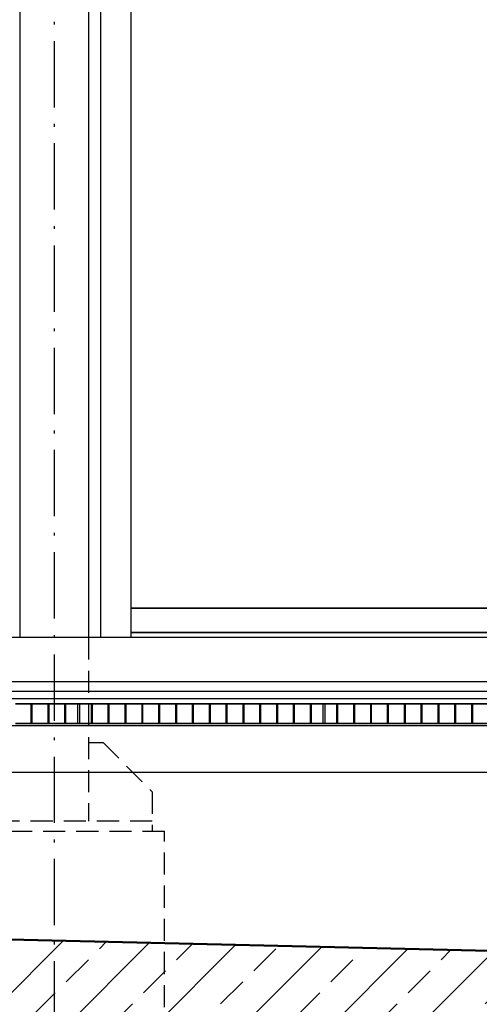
# Model space of a CAD drawing. Extents: x 64462 to 126444, y -56085 to -716.
# Tile 60 of 90: x 116087 to 117023, y -54056 to -52051. Entities that reach past the tile are written whole.
import ezdxf

# ---------------------------------------------------------------- set-up
doc = ezdxf.new("R2010")
doc.units = 0
doc.header["$LTSCALE"] = 11.25
doc.linetypes.add('ACAD_ISO10W100', pattern=[18.5, 12, -3, 0.5, -3])
doc.linetypes.add('JIS_02_2.0', pattern=[3, 2, -1])
for name, color, linetype in [('2D- Siatka Modularna', 81, 'ACAD_ISO10W100'), ('_opis', 7, 'Continuous'), ('Budowlane - Krata Wema', 7, 'Continuous'), ('Budowlane - Wylewka betonowa', 7, 'Continuous'), ('Konstrukcja - Fasada', 7, 'Continuous'), ('Konstrukcja - Płyta - Zbrojenie Rozproszone', 7, 'Continuous'), ('Konstrukcja - slupy myjnia', 7, 'Continuous'), ('Myjnia - podloga', 7, 'Continuous')]:
    doc.layers.add(name, color=color, linetype=linetype)
doc.layers.add('a___przekrojowa___0.5', color=7, linetype='Continuous', lineweight=50)
doc.layers.add('a___widokowa_0.25', color=7, linetype='Continuous', lineweight=25)

msp = doc.modelspace()

# ---------------------------------------------------------------- hatches: boundary and pattern name
at = {"layer": '_opis', "transparency": 33554687}
h = msp.add_hatch(dxfattribs=at)
h.set_pattern_fill('ANSI33-Metric', color=256, scale=20)
h.set_pattern_definition([(45, (-101544.12, 85228.8), (-89.80256, 89.80256), []), (45, (-101454.32, 85228.8), (-89.80256, 89.80256), [63.5, -31.75])])
h.paths.add_polyline_path([(116157.52, -54124.74), (116157.52, -53926.26), (115932.52, -53921.05), (115932.52, -54119.85)])
h.paths.add_polyline_path([(116382.52, -54129.64), (116382.52, -53931.46), (116157.52, -53926.26), (116157.52, -54124.74)])
h.paths.add_polyline_path([(119532.52, -54004.28), (116382.52, -53931.46), (116382.52, -54129.64), (119532.52, -54198.17)])
h.paths.add_polyline_path([(119757.52, -54199.19), (119757.52, -54009.51), (119725.78, -54008.75), (119532.52, -54004.28), (119532.52, -54198.17), (119579.07, -54199.19)])
h.paths.add_polyline_path([(119982.52, -54199.19), (119982.52, -54014.9), (119757.52, -54009.51), (119757.52, -54199.19)])
h.paths.add_polyline_path([(121344.89, -54237.61), (121372.55, -54039.19), (121326.22, -54039.19), (120997.52, -54039.19), (119982.52, -54014.9), (119982.52, -54199.19), (120582.52, -54199.19), (120582.52, -54221.02)])
h.paths.add_polyline_path([(121617.52, -54239.19), (121617.52, -53747.19), (121617.52, -53634.19), (121617.52, -53632.19), (121567.52, -53633.19), (122871.83, -53633.19), (122871.83, -53411.1), (122743.1, -53413.68), (122457.52, -53419.39), (121810.92, -53432.32), (121482.52, -53434.17), (121482.52, -53434.29), (121482.52, -53489.19), (121462.52, -53489.19), (121449.24, -53489.19), (121417.52, -53716.71), (121417.52, -54039.19), (121372.55, -54039.19), (121344.89, -54237.61), (121417.52, -54239.19)])
h.paths.add_polyline_path([(123357.52, -53563.09), (123357.52, -53401.39), (122871.83, -53411.1), (122871.83, -53633.19), (123297.43, -53633.19), (123297.43, -53623.19)])
h.paths.add_polyline_path([(123427.41, -53633.19), (123427.41, -53523.19), (123397.43, -53523.19), (123357.52, -53563.09), (123357.52, -53633.19)])

# ---------------------------------------------------------------- linework, layer by layer
at = {"layer": '2D- Siatka Modularna'}
msp.add_line((116157.52, -46891.76), (116157.52, -55087.71), dxfattribs=at)
at = {"layer": 'a___przekrojowa___0.5'}
msp.add_line((119725.78, -54008.75), (115047.52, -53900.59), dxfattribs=at)
at = {"layer": 'a___widokowa_0.25'}
for p, q in [((116087.52, -49276.67), (116087.52, -53309.19)), ((116227.52, -49276.67), (116227.52, -53309.19)), ((121462.52, -53434.29), (114202.52, -53434.29)), ((121437.52, -53489.19), (115047.52, -53489.19))]:
    msp.add_line(p, q, dxfattribs=at)
at = {"layer": 'a___widokowa_0.25', "linetype": 'JIS_02_2.0', "ltscale": 2}
for p, q in [((116227.18, -53309.19), (116227.18, -53683.19)), ((116227.18, -53523.19), (116257.18, -53523.19)), ((116257.18, -53523.19), (116357.18, -53623.19)), ((116357.18, -53623.19), (116357.18, -53703.19)), ((116357.18, -53683.19), (115957.18, -53683.19)), ((115932.52, -53703.19), (116382.52, -53703.19)), ((116382.52, -54399.19), (116382.52, -53703.19))]:
    msp.add_line(p, q, dxfattribs=at)
at = {"layer": 'Budowlane - Krata Wema'}
for p, q in [((116110.87, -53444.19), (116078.57, -53444.19)), ((116078.57, -53444.19), (116110.87, -53444.19)), ((116110.87, -53484.19), (116110.87, -53444.19)), ((116112.87, -53444.19), (116110.87, -53444.19)), ((116110.87, -53444.19), (116112.87, -53444.19)), ((116110.87, -53484.19), (116110.87, -53444.19)), ((116145.17, -53444.19), (116112.87, -53444.19)), ((116112.87, -53484.19), (116112.87, -53444.19)), ((116112.87, -53444.19), (116145.17, -53444.19)), ((116112.87, -53484.19), (116112.87, -53444.19)), ((116145.17, -53484.19), (116145.17, -53444.19)), ((116147.17, -53444.19), (116145.17, -53444.19)), ((116145.17, -53444.19), (116147.17, -53444.19)), ((116145.17, -53484.19), (116145.17, -53444.19)), ((116179.47, -53444.19), (116147.17, -53444.19)), ((116147.17, -53484.19), (116147.17, -53444.19)), ((116147.17, -53444.19), (116179.47, -53444.19)), ((116147.17, -53484.19), (116147.17, -53444.19)), ((116179.47, -53484.19), (116179.47, -53444.19)), ((116181.47, -53444.19), (116179.47, -53444.19)), ((116179.47, -53444.19), (116181.47, -53444.19)), ((116179.47, -53484.19), (116179.47, -53444.19)), ((116205.52, -53444.19), (116181.47, -53444.19)), ((116181.47, -53484.19), (116181.47, -53444.19)), ((116181.47, -53444.19), (116205.52, -53444.19)), ((116181.47, -53484.19), (116181.47, -53444.19)), ((116205.52, -53484.19), (116205.52, -53444.19)), ((116207.52, -53444.19), (116205.52, -53444.19)), ((116205.52, -53444.19), (116207.52, -53444.19)), ((116205.52, -53484.19), (116205.52, -53444.19)), ((116209.52, -53444.19), (116207.52, -53444.19)), ((116207.52, -53444.19), (116209.52, -53444.19)), ((116233.57, -53444.19), (116209.52, -53444.19)), ((116209.52, -53484.19), (116209.52, -53444.19)), ((116209.52, -53444.19), (116233.57, -53444.19)), ((116209.52, -53484.19), (116209.52, -53444.19)), ((116233.57, -53484.19), (116233.57, -53444.19)), ((116235.57, -53444.19), (116233.57, -53444.19)), ((116233.57, -53444.19), (116235.57, -53444.19)), ((116233.57, -53484.19), (116233.57, -53444.19)), ((116267.87, -53444.19), (116235.57, -53444.19)), ((116235.57, -53484.19), (116235.57, -53444.19)), ((116235.57, -53444.19), (116267.87, -53444.19)), ((116235.57, -53484.19), (116235.57, -53444.19)), ((116267.87, -53484.19), (116267.87, -53444.19)), ((116269.87, -53444.19), (116267.87, -53444.19)), ((116267.87, -53444.19), (116269.87, -53444.19)), ((116267.87, -53484.19), (116267.87, -53444.19)), ((116302.17, -53444.19), (116269.87, -53444.19)), ((116269.87, -53484.19), (116269.87, -53444.19)), ((116269.87, -53444.19), (116302.17, -53444.19)), ((116269.87, -53484.19), (116269.87, -53444.19)), ((116302.17, -53484.19), (116302.17, -53444.19)), ((116304.17, -53444.19), (116302.17, -53444.19)), ((116302.17, -53444.19), (116304.17, -53444.19)), ((116302.17, -53484.19), (116302.17, -53444.19)), ((116336.47, -53444.19), (116304.17, -53444.19)), ((116304.17, -53484.19), (116304.17, -53444.19)), ((116304.17, -53444.19), (116336.47, -53444.19)), ((116304.17, -53484.19), (116304.17, -53444.19)), ((116336.47, -53484.19), (116336.47, -53444.19)), ((116338.47, -53444.19), (116336.47, -53444.19)), ((116336.47, -53444.19), (116338.47, -53444.19)), ((116336.47, -53484.19), (116336.47, -53444.19)), ((116370.77, -53444.19), (116338.47, -53444.19)), ((116338.47, -53484.19), (116338.47, -53444.19)), ((116338.47, -53444.19), (116370.77, -53444.19)), ((116338.47, -53484.19), (116338.47, -53444.19)), ((116370.77, -53484.19), (116370.77, -53444.19)), ((116372.77, -53444.19), (116370.77, -53444.19)), ((116370.77, -53444.19), (116372.77, -53444.19)), ((116370.77, -53484.19), (116370.77, -53444.19)), ((116405.07, -53444.19), (116372.77, -53444.19)), ((116372.77, -53484.19), (116372.77, -53444.19)), ((116372.77, -53444.19), (116405.07, -53444.19)), ((116372.77, -53484.19), (116372.77, -53444.19)), ((116405.07, -53484.19), (116405.07, -53444.19)), ((116407.07, -53444.19), (116405.07, -53444.19)), ((116405.07, -53444.19), (116407.07, -53444.19)), ((116405.07, -53484.19), (116405.07, -53444.19)), ((116439.37, -53444.19), (116407.07, -53444.19)), ((116407.07, -53484.19), (116407.07, -53444.19)), ((116407.07, -53444.19), (116439.37, -53444.19)), ((116407.07, -53484.19), (116407.07, -53444.19)), ((116439.37, -53484.19), (116439.37, -53444.19)), ((116441.37, -53444.19), (116439.37, -53444.19)), ((116439.37, -53444.19), (116441.37, -53444.19)), ((116439.37, -53484.19), (116439.37, -53444.19)), ((116473.67, -53444.19), (116441.37, -53444.19)), ((116441.37, -53484.19), (116441.37, -53444.19)), ((116441.37, -53444.19), (116473.67, -53444.19)), ((116441.37, -53484.19), (116441.37, -53444.19)), ((116473.67, -53484.19), (116473.67, -53444.19)), ((116475.67, -53444.19), (116473.67, -53444.19)), ((116473.67, -53444.19), (116475.67, -53444.19)), ((116473.67, -53484.19), (116473.67, -53444.19)), ((116507.97, -53444.19), (116475.67, -53444.19)), ((116475.67, -53484.19), (116475.67, -53444.19)), ((116475.67, -53444.19), (116507.97, -53444.19)), ((116475.67, -53484.19), (116475.67, -53444.19)), ((116507.97, -53484.19), (116507.97, -53444.19)), ((116509.97, -53444.19), (116507.97, -53444.19)), ((116507.97, -53444.19), (116509.97, -53444.19)), ((116507.97, -53484.19), (116507.97, -53444.19)), ((116542.27, -53444.19), (116509.97, -53444.19)), ((116509.97, -53484.19), (116509.97, -53444.19)), ((116509.97, -53444.19), (116542.27, -53444.19)), ((116509.97, -53484.19), (116509.97, -53444.19)), ((116542.27, -53484.19), (116542.27, -53444.19)), ((116544.27, -53444.19), (116542.27, -53444.19)), ((116542.27, -53444.19), (116544.27, -53444.19)), ((116542.27, -53484.19), (116542.27, -53444.19)), ((116576.57, -53444.19), (116544.27, -53444.19)), ((116544.27, -53484.19), (116544.27, -53444.19)), ((116544.27, -53444.19), (116576.57, -53444.19)), ((116544.27, -53484.19), (116544.27, -53444.19)), ((116576.57, -53484.19), (116576.57, -53444.19)), ((116578.57, -53444.19), (116576.57, -53444.19)), ((116576.57, -53444.19), (116578.57, -53444.19)), ((116576.57, -53484.19), (116576.57, -53444.19)), ((116610.87, -53444.19), (116578.57, -53444.19)), ((116578.57, -53484.19), (116578.57, -53444.19)), ((116578.57, -53444.19), (116610.87, -53444.19)), ((116578.57, -53484.19), (116578.57, -53444.19)), ((116610.87, -53484.19), (116610.87, -53444.19)), ((116612.87, -53444.19), (116610.87, -53444.19)), ((116610.87, -53444.19), (116612.87, -53444.19)), ((116610.87, -53484.19), (116610.87, -53444.19)), ((116645.17, -53444.19), (116612.87, -53444.19)), ((116612.87, -53484.19), (116612.87, -53444.19)), ((116612.87, -53444.19), (116645.17, -53444.19)), ((116612.87, -53484.19), (116612.87, -53444.19)), ((116645.17, -53484.19), (116645.17, -53444.19)), ((116647.17, -53444.19), (116645.17, -53444.19)), ((116645.17, -53444.19), (116647.17, -53444.19)), ((116645.17, -53484.19), (116645.17, -53444.19)), ((116679.47, -53444.19), (116647.17, -53444.19)), ((116647.17, -53484.19), (116647.17, -53444.19)), ((116647.17, -53444.19), (116679.47, -53444.19)), ((116647.17, -53484.19), (116647.17, -53444.19)), ((116679.47, -53484.19), (116679.47, -53444.19)), ((116681.47, -53444.19), (116679.47, -53444.19)), ((116679.47, -53444.19), (116681.47, -53444.19)), ((116679.47, -53484.19), (116679.47, -53444.19)), ((116705.52, -53444.19), (116681.47, -53444.19)), ((116681.47, -53484.19), (116681.47, -53444.19)), ((116681.47, -53444.19), (116705.52, -53444.19)), ((116681.47, -53484.19), (116681.47, -53444.19)), ((116705.52, -53484.19), (116705.52, -53444.19)), ((116707.52, -53444.19), (116705.52, -53444.19)), ((116705.52, -53444.19), (116707.52, -53444.19)), ((116705.52, -53484.19), (116705.52, -53444.19)), ((116709.52, -53444.19), (116707.52, -53444.19)), ((116707.52, -53444.19), (116709.52, -53444.19)), ((116733.57, -53444.19), (116709.52, -53444.19)), ((116709.52, -53484.19), (116709.52, -53444.19)), ((116709.52, -53444.19), (116733.57, -53444.19)), ((116709.52, -53484.19), (116709.52, -53444.19)), ((116733.57, -53484.19), (116733.57, -53444.19)), ((116735.57, -53444.19), (116733.57, -53444.19)), ((116733.57, -53444.19), (116735.57, -53444.19)), ((116733.57, -53484.19), (116733.57, -53444.19)), ((116767.87, -53444.19), (116735.57, -53444.19)), ((116735.57, -53484.19), (116735.57, -53444.19)), ((116735.57, -53444.19), (116767.87, -53444.19)), ((116735.57, -53484.19), (116735.57, -53444.19)), ((116767.87, -53484.19), (116767.87, -53444.19)), ((116769.87, -53444.19), (116767.87, -53444.19)), ((116767.87, -53444.19), (116769.87, -53444.19)), ((116767.87, -53484.19), (116767.87, -53444.19)), ((116802.17, -53444.19), (116769.87, -53444.19)), ((116769.87, -53484.19), (116769.87, -53444.19)), ((116769.87, -53444.19), (116802.17, -53444.19)), ((116769.87, -53484.19), (116769.87, -53444.19)), ((116802.17, -53484.19), (116802.17, -53444.19)), ((116804.17, -53444.19), (116802.17, -53444.19)), ((116802.17, -53444.19), (116804.17, -53444.19)), ((116802.17, -53484.19), (116802.17, -53444.19)), ((116836.47, -53444.19), (116804.17, -53444.19)), ((116804.17, -53484.19), (116804.17, -53444.19)), ((116804.17, -53444.19), (116836.47, -53444.19)), ((116804.17, -53484.19), (116804.17, -53444.19)), ((116836.47, -53484.19), (116836.47, -53444.19)), ((116838.47, -53444.19), (116836.47, -53444.19)), ((116836.47, -53444.19), (116838.47, -53444.19)), ((116836.47, -53484.19), (116836.47, -53444.19)), ((116870.77, -53444.19), (116838.47, -53444.19)), ((116838.47, -53484.19), (116838.47, -53444.19)), ((116838.47, -53444.19), (116870.77, -53444.19)), ((116838.47, -53484.19), (116838.47, -53444.19)), ((116870.77, -53484.19), (116870.77, -53444.19)), ((116872.77, -53444.19), (116870.77, -53444.19)), ((116870.77, -53444.19), (116872.77, -53444.19)), ((116870.77, -53484.19), (116870.77, -53444.19)), ((116905.07, -53444.19), (116872.77, -53444.19)), ((116872.77, -53484.19), (116872.77, -53444.19)), ((116872.77, -53444.19), (116905.07, -53444.19)), ((116872.77, -53484.19), (116872.77, -53444.19)), ((116905.07, -53484.19), (116905.07, -53444.19)), ((116907.07, -53444.19), (116905.07, -53444.19)), ((116905.07, -53444.19), (116907.07, -53444.19)), ((116905.07, -53484.19), (116905.07, -53444.19)), ((116939.37, -53444.19), (116907.07, -53444.19)), ((116907.07, -53484.19), (116907.07, -53444.19)), ((116907.07, -53444.19), (116939.37, -53444.19)), ((116907.07, -53484.19), (116907.07, -53444.19)), ((116939.37, -53484.19), (116939.37, -53444.19)), ((116941.37, -53444.19), (116939.37, -53444.19)), ((116939.37, -53444.19), (116941.37, -53444.19)), ((116939.37, -53484.19), (116939.37, -53444.19)), ((116973.67, -53444.19), (116941.37, -53444.19)), ((116941.37, -53484.19), (116941.37, -53444.19)), ((116941.37, -53444.19), (116973.67, -53444.19)), ((116941.37, -53484.19), (116941.37, -53444.19)), ((116973.67, -53484.19), (116973.67, -53444.19)), ((116975.67, -53444.19), (116973.67, -53444.19)), ((116973.67, -53444.19), (116975.67, -53444.19)), ((116973.67, -53484.19), (116973.67, -53444.19)), ((117007.97, -53444.19), (116975.67, -53444.19)), ((116975.67, -53484.19), (116975.67, -53444.19)), ((116975.67, -53444.19), (117007.97, -53444.19)), ((116975.67, -53484.19), (116975.67, -53444.19)), ((117007.97, -53484.19), (117007.97, -53444.19)), ((117009.97, -53444.19), (117007.97, -53444.19)), ((117007.97, -53444.19), (117009.97, -53444.19)), ((117007.97, -53484.19), (117007.97, -53444.19)), ((117042.27, -53444.19), (117009.97, -53444.19)), ((117009.97, -53484.19), (117009.97, -53444.19)), ((117009.97, -53444.19), (117042.27, -53444.19)), ((117009.97, -53484.19), (117009.97, -53444.19)), ((116110.87, -53484.19), (116078.57, -53484.19)), ((116078.57, -53484.19), (116110.87, -53484.19)), ((116112.87, -53484.19), (116110.87, -53484.19)), ((116110.87, -53484.19), (116112.87, -53484.19)), ((116145.17, -53484.19), (116112.87, -53484.19)), ((116112.87, -53484.19), (116145.17, -53484.19)), ((116147.17, -53484.19), (116145.17, -53484.19)), ((116145.17, -53484.19), (116147.17, -53484.19)), ((116179.47, -53484.19), (116147.17, -53484.19)), ((116147.17, -53484.19), (116179.47, -53484.19)), ((116181.47, -53484.19), (116179.47, -53484.19)), ((116179.47, -53484.19), (116181.47, -53484.19)), ((116205.52, -53484.19), (116181.47, -53484.19)), ((116181.47, -53484.19), (116205.52, -53484.19)), ((116207.52, -53484.19), (116205.52, -53484.19)), ((116205.52, -53484.19), (116207.52, -53484.19)), ((116209.52, -53484.19), (116207.52, -53484.19)), ((116207.52, -53484.19), (116209.52, -53484.19)), ((116233.57, -53484.19), (116209.52, -53484.19)), ((116209.52, -53484.19), (116233.57, -53484.19)), ((116235.57, -53484.19), (116233.57, -53484.19)), ((116233.57, -53484.19), (116235.57, -53484.19)), ((116267.87, -53484.19), (116235.57, -53484.19)), ((116235.57, -53484.19), (116267.87, -53484.19)), ((116269.87, -53484.19), (116267.87, -53484.19)), ((116267.87, -53484.19), (116269.87, -53484.19)), ((116302.17, -53484.19), (116269.87, -53484.19)), ((116269.87, -53484.19), (116302.17, -53484.19)), ((116304.17, -53484.19), (116302.17, -53484.19)), ((116302.17, -53484.19), (116304.17, -53484.19)), ((116336.47, -53484.19), (116304.17, -53484.19)), ((116304.17, -53484.19), (116336.47, -53484.19)), ((116338.47, -53484.19), (116336.47, -53484.19)), ((116336.47, -53484.19), (116338.47, -53484.19)), ((116370.77, -53484.19), (116338.47, -53484.19)), ((116338.47, -53484.19), (116370.77, -53484.19)), ((116372.77, -53484.19), (116370.77, -53484.19)), ((116370.77, -53484.19), (116372.77, -53484.19)), ((116405.07, -53484.19), (116372.77, -53484.19)), ((116372.77, -53484.19), (116405.07, -53484.19)), ((116407.07, -53484.19), (116405.07, -53484.19)), ((116405.07, -53484.19), (116407.07, -53484.19)), ((116439.37, -53484.19), (116407.07, -53484.19)), ((116407.07, -53484.19), (116439.37, -53484.19)), ((116441.37, -53484.19), (116439.37, -53484.19)), ((116439.37, -53484.19), (116441.37, -53484.19)), ((116473.67, -53484.19), (116441.37, -53484.19)), ((116441.37, -53484.19), (116473.67, -53484.19)), ((116475.67, -53484.19), (116473.67, -53484.19)), ((116473.67, -53484.19), (116475.67, -53484.19)), ((116507.97, -53484.19), (116475.67, -53484.19)), ((116475.67, -53484.19), (116507.97, -53484.19)), ((116509.97, -53484.19), (116507.97, -53484.19)), ((116507.97, -53484.19), (116509.97, -53484.19)), ((116542.27, -53484.19), (116509.97, -53484.19)), ((116509.97, -53484.19), (116542.27, -53484.19)), ((116544.27, -53484.19), (116542.27, -53484.19)), ((116542.27, -53484.19), (116544.27, -53484.19)), ((116576.57, -53484.19), (116544.27, -53484.19)), ((116544.27, -53484.19), (116576.57, -53484.19)), ((116578.57, -53484.19), (116576.57, -53484.19)), ((116576.57, -53484.19), (116578.57, -53484.19)), ((116610.87, -53484.19), (116578.57, -53484.19)), ((116578.57, -53484.19), (116610.87, -53484.19)), ((116612.87, -53484.19), (116610.87, -53484.19)), ((116610.87, -53484.19), (116612.87, -53484.19)), ((116645.17, -53484.19), (116612.87, -53484.19)), ((116612.87, -53484.19), (116645.17, -53484.19)), ((116647.17, -53484.19), (116645.17, -53484.19)), ((116645.17, -53484.19), (116647.17, -53484.19)), ((116679.47, -53484.19), (116647.17, -53484.19)), ((116647.17, -53484.19), (116679.47, -53484.19)), ((116681.47, -53484.19), (116679.47, -53484.19)), ((116679.47, -53484.19), (116681.47, -53484.19)), ((116705.52, -53484.19), (116681.47, -53484.19)), ((116681.47, -53484.19), (116705.52, -53484.19)), ((116707.52, -53484.19), (116705.52, -53484.19)), ((116705.52, -53484.19), (116707.52, -53484.19)), ((116709.52, -53484.19), (116707.52, -53484.19)), ((116707.52, -53484.19), (116709.52, -53484.19)), ((116733.57, -53484.19), (116709.52, -53484.19)), ((116709.52, -53484.19), (116733.57, -53484.19)), ((116735.57, -53484.19), (116733.57, -53484.19)), ((116733.57, -53484.19), (116735.57, -53484.19)), ((116767.87, -53484.19), (116735.57, -53484.19)), ((116735.57, -53484.19), (116767.87, -53484.19)), ((116769.87, -53484.19), (116767.87, -53484.19)), ((116767.87, -53484.19), (116769.87, -53484.19)), ((116802.17, -53484.19), (116769.87, -53484.19)), ((116769.87, -53484.19), (116802.17, -53484.19)), ((116804.17, -53484.19), (116802.17, -53484.19)), ((116802.17, -53484.19), (116804.17, -53484.19)), ((116836.47, -53484.19), (116804.17, -53484.19)), ((116804.17, -53484.19), (116836.47, -53484.19)), ((116838.47, -53484.19), (116836.47, -53484.19)), ((116836.47, -53484.19), (116838.47, -53484.19)), ((116870.77, -53484.19), (116838.47, -53484.19)), ((116838.47, -53484.19), (116870.77, -53484.19)), ((116872.77, -53484.19), (116870.77, -53484.19)), ((116870.77, -53484.19), (116872.77, -53484.19)), ((116905.07, -53484.19), (116872.77, -53484.19)), ((116872.77, -53484.19), (116905.07, -53484.19)), ((116907.07, -53484.19), (116905.07, -53484.19)), ((116905.07, -53484.19), (116907.07, -53484.19)), ((116939.37, -53484.19), (116907.07, -53484.19)), ((116907.07, -53484.19), (116939.37, -53484.19)), ((116941.37, -53484.19), (116939.37, -53484.19)), ((116939.37, -53484.19), (116941.37, -53484.19)), ((116973.67, -53484.19), (116941.37, -53484.19)), ((116941.37, -53484.19), (116973.67, -53484.19)), ((116975.67, -53484.19), (116973.67, -53484.19)), ((116973.67, -53484.19), (116975.67, -53484.19)), ((117007.97, -53484.19), (116975.67, -53484.19)), ((116975.67, -53484.19), (117007.97, -53484.19)), ((117009.97, -53484.19), (117007.97, -53484.19)), ((117007.97, -53484.19), (117009.97, -53484.19)), ((117042.27, -53484.19), (117009.97, -53484.19)), ((117009.97, -53484.19), (117042.27, -53484.19))]:
    msp.add_line(p, q, dxfattribs=at)
at = {"layer": 'Budowlane - Wylewka betonowa'}
msp.add_line((123387.52, -53309.19), (112397.52, -53309.19), dxfattribs=at)
at = {"layer": 'Konstrukcja - Fasada'}
for p, q in [((116314.37, -53249.19), (117332.52, -53249.19)), ((117332.52, -53249.19), (116314.37, -53249.19)), ((116314.37, -53299.19), (117357.52, -53299.19)), ((117357.52, -53299.19), (116314.37, -53299.19))]:
    msp.add_line(p, q, dxfattribs=at)
at = {"layer": 'Konstrukcja - Płyta - Zbrojenie Rozproszone'}
for p, q in [((123387.52, -53399.19), (112477.52, -53399.19)), ((122457.52, -53419.39), (113457.52, -53419.39)), ((115047.52, -53583.19), (121417.52, -53583.19))]:
    msp.add_line(p, q, dxfattribs=at)
at = {"layer": 'Konstrukcja - slupy myjnia'}
for p, q in [((116252.9, -53309.19), (116252.9, -50071.19)), ((116314.37, -53309.19), (116314.37, -50071.19))]:
    msp.add_line(p, q, dxfattribs=at)
at = {"layer": 'Myjnia - podloga'}
msp.add_line((122457.52, -53419.19), (113457.52, -53419.19), dxfattribs=at)

doc.saveas('drawing.dxf')
